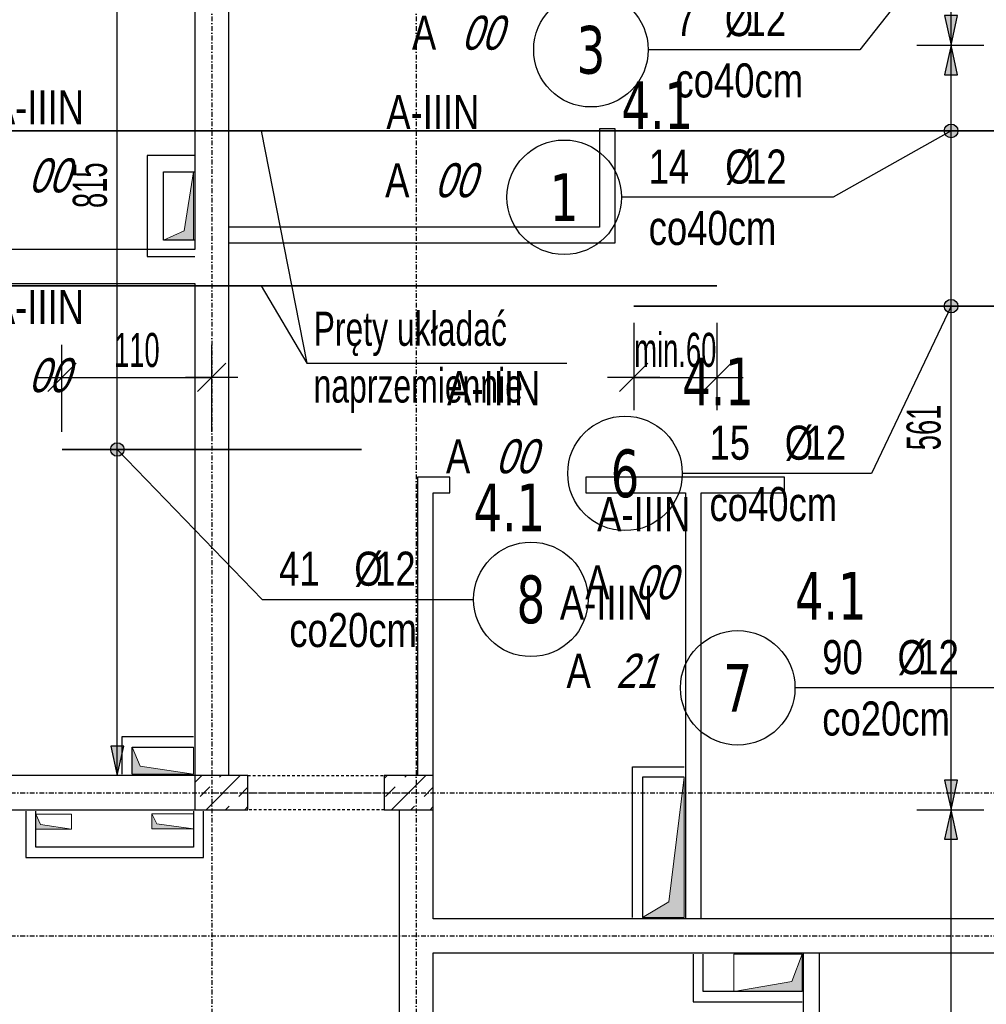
# Model space of a CAD drawing. Header units: millimetres. Extents: x -22500 to -4121, y -19317 to -14831.
# Tile 22 of 70: x -19998 to -19289, y -16849 to -16127. Entities that reach past the tile are written whole.
import ezdxf
from ezdxf.enums import TextEntityAlignment as Align

# ---------------------------------------------------------------- set-up
doc = ezdxf.new("R2010")
doc.units = ezdxf.units.MM
doc.header["$LTSCALE"] = 10
doc.linetypes.add('MO', pattern=[0.7, 0.35, -0.17, 0.01, -0.17])
doc.linetypes.add('MP', pattern=[0.36, 0.2, -0.16])
for name, color, linetype in [('BA_szr', 1, 'Continuous'), ('BA_wym', 1, 'Continuous'), ('BD_lpm', 1, 'MP'), ('BD_osm', 1, 'MO'), ('BD_wic', 1, 'Continuous'), ('BD_wig', 3, 'Continuous'), ('BZ_odn', 1, 'Continuous'), ('BZ_opi1', 7, 'Continuous'), ('BZ_opi2', 4, 'Continuous'), ('BZ_P_wid', 3, 'Continuous'), ('BZ_txs', 2, 'Continuous'), ('BZ_wym', 1, 'Continuous')]:
    doc.layers.add(name, color=color, linetype=linetype)
doc.layers.add('BZ_pom', color=6, linetype='Continuous', plot=False)
doc.layers.add('Nowe_A-Przebicia_Nr_pióra__1', color=7, linetype='Continuous', lineweight=13)
doc.layers.add('Nowe_A-Ściany-Zewnętrzne_Nr_pióra__47', color=7, linetype='Continuous', lineweight=15)
doc.layers.add('Nowe_A-Przebicia_Nr_pióra__102', color=7, linetype='Continuous', lineweight=5, true_color=0xcccccc)
doc.styles.add('BIKTBG', font='tahoma.ttf', dxfattribs={"width": 0.85})
doc.styles.add('BIKTS', font='bikromsw.shx', dxfattribs={"width": 0.8})
doc.styles.add('BIKWYM', font='bikromsw.shx', dxfattribs={"width": 0.6})
doc.dimstyles.new('BA_KR_100_cm', dxfattribs={"dimtxt": 25, "dimasz": 1.666667, "dimexe": 24, "dimexo": 0, "dimgap": 0, "dimtad": 0, "dimdec": 1, "dimrnd": 0.5, "dimzin": 9, "dimdsep": 46, "dimtxsty": 'BIKWYM', "dimblk": 'WYM-KR', "dimcen": 0, "dimdle": 20, "dimclrd": 256, "dimclre": 256, "dimclrt": 2, "dimadec": 0, "dimazin": 0, "dimtfac": 0.033333, "dimtdec": 1, "dimtmove": 0, "dimatfit": 3, "dimldrblk": 'WYM-KR', "dimfxl": 25, "dimfxlon": 1, "dimtvp": 0.8, "dimtolj": 1, "dimarcsym": 0})
doc.dimstyles.new('BZ_KP_100_cm', dxfattribs={"dimtxt": 25, "dimasz": 1.666667, "dimexe": 24, "dimexo": 0, "dimgap": 0, "dimtad": 0, "dimdec": 1, "dimrnd": 0.5, "dimzin": 9, "dimdsep": 46, "dimtxsty": 'BIKWYM', "dimblk": 'WYM-KR', "dimblk1": 'WYM-KP', "dimblk2": 'WYM-KP', "dimsah": 1, "dimcen": 0, "dimdle": 20, "dimclrd": 256, "dimclre": 256, "dimclrt": 7, "dimadec": 0, "dimazin": 0, "dimtfac": 0.033333, "dimtdec": 1, "dimtmove": 0, "dimatfit": 3, "dimldrblk": 'WYM-KP', "dimfxl": 1, "dimtvp": 0.8, "dimtolj": 1, "dimarcsym": 0})
doc.dimstyles.new('BZ_KR_100_cm', dxfattribs={"dimtxt": 25, "dimasz": 1.666667, "dimexe": 24, "dimexo": 0, "dimgap": 0, "dimtad": 0, "dimdec": 1, "dimrnd": 0.5, "dimzin": 9, "dimdsep": 46, "dimtxsty": 'BIKWYM', "dimblk": 'WYM-KR', "dimcen": 0, "dimdle": 20, "dimclrd": 256, "dimclre": 256, "dimclrt": 7, "dimadec": 0, "dimazin": 0, "dimtfac": 0.033333, "dimtdec": 1, "dimtmove": 0, "dimatfit": 3, "dimldrblk": 'WYM-KR', "dimfxl": 1, "dimtvp": 0.8, "dimtolj": 1, "dimarcsym": 0})
doc.dimstyles.new('BZ_ST_100_cm', dxfattribs={"dimtxt": 25, "dimasz": 1.666667, "dimexe": 24, "dimexo": 0, "dimgap": 0, "dimtad": 0, "dimdec": 1, "dimrnd": 0.5, "dimdsep": 46, "dimtxsty": 'BIKWYM', "dimblk": 'WYM-ST', "dimcen": 0, "dimdle": 20, "dimclrd": 256, "dimclre": 256, "dimclrt": 7, "dimadec": 0, "dimazin": 0, "dimtfac": 0.033333, "dimtdec": 1, "dimtix": 1, "dimtmove": 2, "dimatfit": 3, "dimldrblk": 'WYM-ST', "dimfxl": 25, "dimfxlon": 1, "dimtvp": 0.8, "dimtolj": 1, "dimtzin": 0, "dimarcsym": 0})

# ---------------------------------------------------------------- blocks, each defined once
blk = doc.blocks.new('WYM-KR')
at = {"color": 7, "linetype": 'ByBlock'}
blk.add_line((6.24, 6.24), (-6.24, -6.24), dxfattribs=at)
at = {"linetype": 'ByBlock'}
blk.add_line((11.52, 0), (-11.52, 0), dxfattribs=at)
blk = doc.blocks.new('*D127')
at = {"layer": 'BA_wym', "lineweight": -2}
for p, q in [((-18708.55, -15790.31), (-18659.55, -15790.31)), ((-18683.55, -15791.98), (-18683.55, -17835.64)), ((-18708.55, -17837.31), (-18659.55, -17837.31))]:
    blk.add_line(p, q, dxfattribs=at)
at = {"layer": 'Defpoints', "color": 0}
for p in [(-19844.55, -15790.31), (-19154.55, -17837.31), (-18683.55, -17837.31)]:
    blk.add_point(p, dxfattribs=at)
at = {"layer": 'BA_wym', "lineweight": -2, "xscale": 1.666666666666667, "yscale": 1.666666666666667, "zscale": 1.666666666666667}
for p, rotation in [((-18683.55, -15790.31), 90), ((-18683.55, -17837.31), 270)]:
    blk.add_blockref('WYM-KR', p, dxfattribs=dict(at, rotation=rotation))
at = {"layer": 'BA_wym', "color": 2, "insert": (-18703.55, -16813.81), "char_height": 25, "attachment_point": 5, "rotation": 90, "style": 'BIKWYM'}
blk.add_mtext('\\A1;2047', dxfattribs=at)
blk = doc.blocks.new('*D133')
at = {"layer": 'BA_wym', "lineweight": -2}
for p, q in [((-21930.55, -18202.76), (-21930.55, -18266.76)), ((-18983.55, -18202.76), (-18983.55, -18266.76)), ((-21928.88, -18242.76), (-18985.22, -18242.76))]:
    blk.add_line(p, q, dxfattribs=at)
at = {"layer": 'Defpoints', "color": 0}
for p in [(-21930.55, -16738.81), (-18983.55, -16738.81), (-18983.55, -18242.76)]:
    blk.add_point(p, dxfattribs=at)
at = {"layer": 'BA_wym', "lineweight": -2, "xscale": 1.666666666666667, "yscale": 1.666666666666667, "zscale": 1.666666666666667, "rotation": 180}
blk.add_blockref('WYM-KR', (-21930.55, -18242.76), dxfattribs=at)
at = {"layer": 'BA_wym', "lineweight": -2, "xscale": 1.666666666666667, "yscale": 1.666666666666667, "zscale": 1.666666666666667}
blk.add_blockref('WYM-KR', (-18983.55, -18242.76), dxfattribs=at)
at = {"layer": 'BA_wym', "color": 2, "insert": (-20457.05, -18222.76), "char_height": 25, "attachment_point": 5, "style": 'BIKWYM'}
blk.add_mtext('\\A1;2947', dxfattribs=at)
blk = doc.blocks.new('*D203')
at = {"layer": 'BA_wym', "lineweight": -2}
for p, q in [((-18668.55, -15670.29), (-18619.55, -15670.29)), ((-18643.55, -15671.96), (-18643.55, -17835.64)), ((-18668.55, -17837.31), (-18619.55, -17837.31))]:
    blk.add_line(p, q, dxfattribs=at)
at = {"layer": 'Defpoints', "color": 0}
for p in [(-19838.55, -15670.29), (-19154.55, -17837.31), (-18643.55, -17837.31)]:
    blk.add_point(p, dxfattribs=at)
at = {"layer": 'BA_wym', "lineweight": -2, "xscale": 1.666666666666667, "yscale": 1.666666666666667, "zscale": 1.666666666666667}
for p, rotation in [((-18643.55, -15670.29), 90), ((-18643.55, -17837.31), 270)]:
    blk.add_blockref('WYM-KR', p, dxfattribs=dict(at, rotation=rotation))
at = {"layer": 'BA_wym', "color": 2, "insert": (-18663.55, -16753.8), "char_height": 25, "attachment_point": 5, "rotation": 90, "style": 'BIKWYM'}
blk.add_mtext('\\A1;2167', dxfattribs=at)
blk = doc.blocks.new('WYM-ST')
blk.add_hatch(color=256).paths.add_polyline_path([(-13, 2.88), (0, 0), (-13, -2.88)])
blk.add_lwpolyline([(0, 0), (-13, 2.88), (-13, -2.88), (0, 0)])
blk = doc.blocks.new('*D404')
at = {"layer": 'BA_wym', "lineweight": -2}
for p, q in [((-19339.75, -16706.31), (-19290.75, -16706.31)), ((-19314.75, -17639.64), (-19314.75, -16707.98)), ((-19339.75, -17641.31), (-19290.75, -17641.31))]:
    blk.add_line(p, q, dxfattribs=at)
at = {"layer": 'Defpoints', "color": 0}
for p in [(-20444.55, -16706.31), (-19314.75, -16706.31), (-19487.77, -17641.31)]:
    blk.add_point(p, dxfattribs=at)
at = {"layer": 'BA_wym', "lineweight": -2, "xscale": 1.666666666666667, "yscale": 1.666666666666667, "zscale": 1.666666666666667}
for p, rotation in [((-19314.75, -16706.31), 90), ((-19314.75, -17641.31), 270)]:
    blk.add_blockref('WYM-ST', p, dxfattribs=dict(at, rotation=rotation))
at = {"layer": 'BA_wym', "color": 7, "insert": (-19334.75, -17110.53), "char_height": 25, "attachment_point": 5, "rotation": 90, "style": 'BIKWYM'}
blk.add_mtext('\\A1;935', dxfattribs=at)
blk = doc.blocks.new('*D409')
at = {"layer": 'BA_wym', "lineweight": -2}
for p, q in [((-19339.75, -16145.31), (-19290.75, -16145.31)), ((-19314.75, -16704.64), (-19314.75, -16146.98)), ((-19339.75, -16706.31), (-19290.75, -16706.31))]:
    blk.add_line(p, q, dxfattribs=at)
at = {"layer": 'Defpoints', "color": 0}
for p in [(-20444.55, -16145.31), (-19314.75, -16145.31), (-20444.55, -16706.31)]:
    blk.add_point(p, dxfattribs=at)
at = {"layer": 'BA_wym', "lineweight": -2, "xscale": 1.666666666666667, "yscale": 1.666666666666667, "zscale": 1.666666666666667}
for p, rotation in [((-19314.75, -16145.31), 90), ((-19314.75, -16706.31), 270)]:
    blk.add_blockref('WYM-ST', p, dxfattribs=dict(at, rotation=rotation))
at = {"layer": 'BA_wym', "color": 7, "insert": (-19334.75, -16425.81), "char_height": 25, "attachment_point": 5, "rotation": 90, "style": 'BIKWYM'}
blk.add_mtext('\\A1;561', dxfattribs=at)
blk = doc.blocks.new('*D410')
at = {"layer": 'BA_wym', "lineweight": -2}
for p, q in [((-19289.75, -15866.31), (-19338.75, -15866.31)), ((-19314.75, -16143.64), (-19314.75, -15867.98)), ((-19339.75, -16145.31), (-19290.75, -16145.31))]:
    blk.add_line(p, q, dxfattribs=at)
at = {"layer": 'Defpoints', "color": 0}
for p in [(-19314.75, -15866.31), (-19179.55, -15866.31), (-20444.55, -16145.31)]:
    blk.add_point(p, dxfattribs=at)
at = {"layer": 'BA_wym', "lineweight": -2, "xscale": 1.666666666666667, "yscale": 1.666666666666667, "zscale": 1.666666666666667}
for p, rotation in [((-19314.75, -15866.31), 90), ((-19314.75, -16145.31), 270)]:
    blk.add_blockref('WYM-ST', p, dxfattribs=dict(at, rotation=rotation))
at = {"layer": 'BA_wym', "color": 7, "insert": (-19334.75, -16005.81), "char_height": 25, "attachment_point": 5, "rotation": 90, "style": 'BIKWYM'}
blk.add_mtext('\\A1;279', dxfattribs=at)
blk = doc.blocks.new('WYM-KP')
blk.add_hatch(color=256).paths.add_polyline_path([(3, 0, 1), (-3, 0, 1)])
blk.add_circle((0, 0), 3)
blk = doc.blocks.new('bik_BlkOpPret', base_point=(1524.45, 7050.26))
at = {"layer": 'BZ_opi1', "style": 'BIKTS', "width": 0.6}
for tag, p in [('SZTUK', (1533.83, 7057.76)), ('PRZEDR_FI', (1554.72, 7057.76)), ('PRZEKROJ', (1563.29, 7057.76)), ('PRZEDR_L', (1533.83, 7024.01)), ('DLUGOSC', (1568.65, 7024.01)), ('UWAGA', (1533.83, 6997.76))]:
    blk.add_attdef(tag, p, '', height=18.75, dxfattribs=at)
at = {"layer": 'BZ_opi2', "style": 'BIKTBG', "width": 0.6}
blk.add_attdef('NUMER', text='', height=26.25, dxfattribs=at).set_placement((1620.77, 7050.26), align=Align.MIDDLE_CENTER)
at = {"layer": 'BZ_pom', "width": 0.6}
for tag, p, height, style in [('POZYCJA', (1589.27, 7087.76), 26.25, 'BIKTBG'), ('GATUNEK', (1630.22, 7087.76), 18.75, 'BIKTS'), ('METODA_L', (1639.09, 7050.26), 18.75, 'BIKTS'), ('EURO_KOD', (1663.74, 7050.26), 18.75, 'BIKTS')]:
    blk.add_attdef(tag, p, '', height=height, dxfattribs=dict(at, style=style))
at = {"layer": 'BZ_wym', "width": 0.6}
for tag, p, height, style, flags in [('PRZEDR_NR', (1533.83, 6969.63), 26.25, 'BIKTBG', 1), ('PRZEDR_SZT', (1533.83, 6941.51), 18.75, 'BIKTS', 1), ('TYP_PRETA', (1533.83, 6913.38), 18.75, 'BIKTS', 3), ('EURO_KOD_SEGMENTY', (1567.58, 6885.26), 18.75, 'BIKTS', 3), ('HAK_1', (1533.83, 6857.13), 18.75, 'BIKTS', 3), ('HAK_2', (1533.83, 6829.01), 18.75, 'BIKTS', 3), ('ID', (1533.83, 6800.88), 18.75, 'BIKTS', 3), ('ID_C', (1533.83, 6772.76), 18.75, 'BIKTS', 3), ('b_atr_0', (1533.83, 6744.63), 18.75, 'BIKTS', 3)]:
    blk.add_attdef(tag, p, '', height=height, dxfattribs=dict(at, style=style, flags=flags))
blk = doc.blocks.new('*D420')
at = {"layer": 'BZ_wym', "lineweight": -2}
for p, q in [((-19547.55, -16349.05), (-19547.55, -16413.05)), ((-19486.55, -16349.05), (-19486.55, -16413.05)), ((-19549.22, -16389.05), (-19550.88, -16389.05)), ((-19547.55, -16389.05), (-19486.55, -16389.05)), ((-19484.88, -16389.05), (-19483.22, -16389.05))]:
    blk.add_line(p, q, dxfattribs=at)
at = {"layer": 'Defpoints', "color": 0}
for p in [(-19486.55, -16321.84), (-19547.55, -16336.84), (-19486.55, -16389.05)]:
    blk.add_point(p, dxfattribs=at)
at = {"layer": 'BZ_wym', "lineweight": -2, "xscale": 1.666666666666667, "yscale": 1.666666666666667, "zscale": 1.666666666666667}
blk.add_blockref('WYM-KR', (-19547.55, -16389.05), dxfattribs=at)
at = {"layer": 'BZ_wym', "lineweight": -2, "xscale": 1.666666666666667, "yscale": 1.666666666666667, "zscale": 1.666666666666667, "rotation": 180}
blk.add_blockref('WYM-KR', (-19486.55, -16389.05), dxfattribs=at)
at = {"layer": 'BZ_wym', "color": 7, "insert": (-19517.05, -16369.05), "char_height": 25, "attachment_point": 5, "style": 'BIKWYM'}
blk.add_mtext('\\A1;min.60', dxfattribs=at)
blk = doc.blocks.new('*D435')
at = {"layer": 'BA_wym', "lineweight": -2}
for p, q in [((-19901.36, -15866.31), (-19950.36, -15866.31)), ((-19926.37, -16679.64), (-19926.36, -15867.98)), ((-19901.37, -16681.31), (-19950.37, -16681.31))]:
    blk.add_line(p, q, dxfattribs=at)
at = {"layer": 'Defpoints', "color": 0}
for p in [(-19926.36, -15866.31), (-19869.55, -15866.31), (-19869.55, -16681.31)]:
    blk.add_point(p, dxfattribs=at)
at = {"layer": 'BA_wym', "lineweight": -2, "xscale": 1.666666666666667, "yscale": 1.666666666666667, "zscale": 1.666666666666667}
for p, rotation in [((-19926.36, -15866.31), 89.99915388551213), ((-19926.37, -16681.31), 269.9991538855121)]:
    blk.add_blockref('WYM-ST', p, dxfattribs=dict(at, rotation=rotation))
at = {"layer": 'BA_wym', "color": 7, "insert": (-19946.36, -16248.09), "char_height": 25, "attachment_point": 5, "rotation": 89.99915, "style": 'BIKWYM'}
blk.add_mtext('\\A1;815', dxfattribs=at)
blk = doc.blocks.new('*D436')
at = {"layer": 'BZ_wym', "lineweight": -2}
for p, q in [((-19967.05, -16429.15), (-19967.05, -16365.15)), ((-19857.05, -16429.15), (-19857.05, -16365.15)), ((-19965.38, -16389.15), (-19858.72, -16389.15))]:
    blk.add_line(p, q, dxfattribs=at)
at = {"layer": 'Defpoints', "color": 0}
for p in [(-19857.05, -16389.15), (-19967.05, -16442.01), (-19857.05, -16442.01)]:
    blk.add_point(p, dxfattribs=at)
at = {"layer": 'BZ_wym', "lineweight": -2, "xscale": 1.666666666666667, "yscale": 1.666666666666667, "zscale": 1.666666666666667, "rotation": 180}
blk.add_blockref('WYM-KR', (-19967.05, -16389.15), dxfattribs=at)
at = {"layer": 'BZ_wym', "lineweight": -2, "xscale": 1.666666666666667, "yscale": 1.666666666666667, "zscale": 1.666666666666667}
blk.add_blockref('WYM-KR', (-19857.05, -16389.15), dxfattribs=at)
at = {"layer": 'BZ_wym', "color": 7, "insert": (-19912.05, -16369.15), "char_height": 25, "attachment_point": 5, "style": 'BIKWYM'}
blk.add_mtext('\\A1;110', dxfattribs=at)

msp = doc.modelspace()

# ---------------------------------------------------------------- hatches: boundary and pattern name
at = {"layer": 'BA_szr'}
h = msp.add_hatch(dxfattribs=at)
h.set_pattern_fill('BIK_ZELBET', color=256, scale=100, angle=45, pattern_type=2)
h.set_pattern_definition([(45, (-31483.328, -17750.161), (-14.142136, 14.142136), []), (45, (-31490.399, -17743.09), (-14.142136, 14.142136), [10, -10])])
h.paths.add_polyline_path([(-19869.55, -16706.31), (-19830.55, -16706.31), (-19830.55, -16681.31), (-19869.55, -16681.31)])
h = msp.add_hatch(dxfattribs=at)
h.set_pattern_fill('BIK_ZELBET', color=256, scale=100, angle=45, pattern_type=2)
h.set_pattern_definition([(45, (-31347.328, -17750.161), (-14.142136, 14.142136), []), (45, (-31354.399, -17743.09), (-14.142136, 14.142136), [10, -10])])
h.paths.add_polyline_path([(-19730.55, -16706.31), (-19694.55, -16706.31), (-19694.55, -16681.31), (-19730.55, -16681.31)])
at = {"layer": 'Nowe_A-Przebicia_Nr_pióra__102', "linetype": 'Continuous', "lineweight": 5, "true_color": 0xcccccc}
for points in [[(-19892.55, -16288.31), (-19870.55, -16288.31), (-19870.55, -16238.31), (-19877.25, -16281.61)], [(-19870.55, -16680.31), (-19915.55, -16680.31), (-19915.55, -16660.31), (-19909.49, -16674.25)], [(-19541.05, -16785.31), (-19510.55, -16785.31), (-19510.55, -16682.35), (-19521.87, -16773.99)], [(-19960.05, -16720.53), (-19986.05, -16720.53), (-19986.05, -16709.53), (-19982.63, -16717.11)], [(-19870.55, -16720.28), (-19901.05, -16720.28), (-19901.05, -16709.28), (-19897.35, -16716.58)], [(-19474.04, -16839.81), (-19424.05, -16839.81), (-19424.05, -16812.31), (-19431.54, -16832.32)]]:
    msp.add_hatch(color=254, dxfattribs=at).paths.add_polyline_path(points)

# ---------------------------------------------------------------- linework, layer by layer
at = {"layer": 'BD_lpm'}
msp.add_lwpolyline([(-19730.55, -16706.31), (-19830.55, -16706.31), (-19830.55, -16681.31), (-19730.55, -16681.31)], close=True, dxfattribs=at)
at = {"layer": 'BD_osm', "color": 5}
msp.add_line((-19855.55, -16693.81), (-19705.55, -16693.81), dxfattribs=at)
at = {"layer": 'BD_osm'}
for points in [[(-19857.05, -15130.31), (-19857.05, -18342.76)], [(-19707.05, -15130.31), (-19707.05, -18342.76)], [(-22370.55, -16693.81), (-18543.55, -16693.81)], [(-22370.55, -16798.81), (-18543.55, -16798.81)]]:
    msp.add_lwpolyline(points, dxfattribs=at)
at = {"layer": 'BD_wic', "color": 8}
for points in [[(-19844.55, -16290.31), (-19561.05, -16290.31), (-19561.05, -16206.81), (-19572.55, -16206.81), (-19572.55, -16278.81), (-19844.55, -16278.81)], [(-19869.55, -16226.31), (-19904.55, -16226.31), (-19904.55, -16300.31), (-19869.55, -16300.31)], [(-19869.55, -16288.31), (-19892.55, -16288.31), (-19892.55, -16238.31), (-19869.55, -16238.31)], [(-19694.55, -16681.31), (-19694.55, -16473.81), (-19682.55, -16473.81), (-19682.55, -16462.31), (-19706.05, -16462.31), (-19706.05, -16681.31)], [(-19498.05, -16786.31), (-19498.05, -16473.81), (-19437.05, -16473.81), (-19437.05, -16462.31), (-19582.55, -16462.31), (-19582.55, -16473.81), (-19509.55, -16473.81), (-19509.55, -16786.31)], [(-19870.55, -16652.81), (-19923.05, -16652.81), (-19923.05, -16680.31)], [(-19915.55, -16680.31), (-19915.55, -16660.31), (-19870.55, -16660.31)], [(-19548.55, -16785.31), (-19548.55, -16674.85), (-19510.55, -16674.85)], [(-19510.55, -16682.35), (-19541.05, -16682.35), (-19541.05, -16785.31)], [(-19993.55, -16707.31), (-19993.55, -16741.31), (-19863.03, -16741.31), (-19863.03, -16707.31)], [(-19870.55, -16707.31), (-19870.53, -16733.81), (-19986.05, -16733.81), (-19986.05, -16707.31)], [(-19411.55, -16811.31), (-19411.55, -17065.82), (-19423.05, -17065.82), (-19423.05, -17004.81), (-19514.05, -17004.81), (-19514.05, -16993.31), (-19423.05, -16993.31), (-19423.05, -16811.31)], [(-19504.05, -16812.31), (-19504.05, -16847.31), (-19424.05, -16847.31)], [(-19424.05, -16839.81), (-19496.55, -16839.81), (-19496.55, -16812.31)]]:
    msp.add_lwpolyline(points, dxfattribs=at)
at = {"layer": 'BD_wig'}
for points in [[(-19797.05, -15866.31), (-19797.05, -15841.31), (-19844.55, -15841.31), (-19844.55, -15790.31), (-19869.55, -15790.31), (-19869.55, -15841.31), (-19891.05, -15841.31), (-19891.05, -15866.31), (-19869.55, -15866.31), (-19869.55, -16295.31), (-20208.55, -16295.31)], [(-20095.55, -16706.31), (-19830.55, -16706.31), (-19830.55, -16681.31), (-19844.55, -16681.31), (-19844.55, -15866.31), (-19797.05, -15866.31)], [(-20208.55, -16320.31), (-19869.55, -16320.31), (-19869.55, -16681.31), (-20095.55, -16681.31)], [(-19179.55, -16948.81), (-19154.55, -16948.81), (-19154.55, -16688.81), (-19179.55, -16688.81), (-19179.55, -16786.31), (-19694.55, -16786.31), (-19694.55, -16681.31), (-19730.55, -16681.31), (-19730.55, -16706.31), (-19719.55, -16706.31), (-19719.55, -16891.31), (-19730.55, -16891.31), (-19730.55, -16916.31), (-19694.55, -16916.31), (-19694.55, -16811.31), (-19179.55, -16811.31), (-19179.55, -16948.81)]]:
    msp.add_lwpolyline(points, dxfattribs=at)
for points in [[(-19869.55, -16706.31), (-19830.55, -16706.31), (-19830.55, -16681.31), (-19869.55, -16681.31)], [(-19730.55, -16706.31), (-19694.55, -16706.31), (-19694.55, -16681.31), (-19730.55, -16681.31)]]:
    msp.add_lwpolyline(points, close=True, dxfattribs=at)
at = {"layer": 'BZ_odn'}
for centre in [(-19578.92, -16148.69), (-19598.57, -16256.92), (-19553.95, -16459.5), (-19622.98, -16551.95), (-19471.24, -16616.88)]:
    msp.add_circle(centre, 42, dxfattribs=at)
at = {"layer": 'BZ_P_wid', "const_width": 1.2}
for points in [[(-20137.55, -16208.23), (-19157.55, -16208.23)], [(-19486.55, -16321.84), (-20466.55, -16321.84)], [(-19157.55, -16336.84), (-19547.55, -16336.84)], [(-19967.05, -16442.01), (-19747.05, -16442.01)]]:
    msp.add_lwpolyline(points, dxfattribs=at)
at = {"layer": 'Nowe_A-Przebicia_Nr_pióra__1', "color": 7, "linetype": 'Continuous', "lineweight": 13}
for p, q in [((-19877.25, -16281.61), (-19870.55, -16238.31)), ((-19870.55, -16288.31), (-19870.55, -16238.31)), ((-19892.55, -16288.31), (-19877.25, -16281.61)), ((-19909.49, -16674.25), (-19915.55, -16660.31)), ((-19915.55, -16660.31), (-19870.55, -16660.31)), ((-19915.55, -16680.31), (-19915.55, -16660.31)), ((-19870.55, -16660.31), (-19870.55, -16680.31)), ((-19870.55, -16680.31), (-19909.49, -16674.25)), ((-19870.55, -16680.31), (-19915.55, -16680.31)), ((-19521.87, -16773.99), (-19510.55, -16682.35)), ((-19510.55, -16785.31), (-19510.55, -16682.35)), ((-19982.63, -16717.11), (-19986.05, -16709.53)), ((-19986.05, -16709.53), (-19960.05, -16709.53)), ((-19986.05, -16720.53), (-19986.05, -16709.53)), ((-19960.05, -16709.53), (-19960.05, -16720.53)), ((-19897.35, -16716.58), (-19901.05, -16709.28)), ((-19901.05, -16709.28), (-19870.55, -16709.28)), ((-19901.05, -16720.28), (-19901.05, -16709.28)), ((-19870.55, -16709.28), (-19870.55, -16720.28)), ((-19960.05, -16720.53), (-19982.63, -16717.11)), ((-19870.55, -16720.28), (-19897.35, -16716.58)), ((-19960.05, -16720.53), (-19986.05, -16720.53)), ((-19870.55, -16720.28), (-19901.05, -16720.28)), ((-19541.05, -16785.31), (-19521.87, -16773.99)), ((-19541.05, -16785.31), (-19510.55, -16785.31)), ((-19424.05, -16812.31), (-19474.04, -16812.31)), ((-19474.04, -16812.31), (-19474.04, -16839.81)), ((-19431.54, -16832.32), (-19424.05, -16812.31)), ((-19424.05, -16839.81), (-19424.05, -16812.31)), ((-19474.04, -16839.81), (-19431.54, -16832.32)), ((-19474.04, -16839.81), (-19424.05, -16839.81))]:
    msp.add_line(p, q, dxfattribs=at)
at = {"layer": 'Nowe_A-Ściany-Zewnętrzne_Nr_pióra__47', "color": 7, "linetype": 'Continuous', "lineweight": 15}
for p, q in [((-19892.55, -16238.31), (-19870.55, -16238.31)), ((-19892.55, -16288.31), (-19892.55, -16238.31)), ((-19870.55, -16288.31), (-19892.55, -16288.31))]:
    msp.add_line(p, q, dxfattribs=at)

# ---------------------------------------------------------------- block references
ref = msp.add_blockref('bik_BlkOpPret', (-19381.68, -16148.69))
ref.add_attrib('NUMER', '3', dxfattribs={"layer": 'BZ_opi2', "height": 35, "style": 'BIKTBG', "width": 0.8}).set_placement((-19578.92, -16148.69), align=Align.MIDDLE_CENTER)
ref.add_attrib('POZYCJA', '4.1', (-19536.92, -16098.69), dxfattribs={"layer": 'BZ_pom', "height": 35, "style": 'BIKTBG', "width": 0.8})
ref.add_attrib('SZTUK', '7', (-19516.92, -16138.69), dxfattribs={"layer": 'BZ_opi1', "height": 25, "style": 'BIKTS', "width": 0.8})
ref.add_attrib('GATUNEK', 'A-IIIN', (-19709.41, -16098.69), dxfattribs={"layer": 'BZ_pom', "height": 25, "style": 'BIKTS', "width": 0.8})
ref.add_attrib('PRZEKROJ', '12', (-19465.49, -16138.69), dxfattribs={"layer": 'BZ_opi1', "height": 25, "style": 'BIKTS', "width": 0.8})
ref.add_attrib('UWAGA', 'co40cm', (-19516.92, -16183.69), dxfattribs={"layer": 'BZ_opi1', "height": 25, "style": 'BIKTS', "width": 0.8})
ref.add_attrib('METODA_L', 'A', (-19710.25, -16148.69), dxfattribs={"layer": 'BZ_pom', "height": 25, "style": 'BIKTS', "width": 0.8})
ref.add_attrib('PRZEDR_FI', '%%c', (-19480.73, -16138.69), dxfattribs={"layer": 'BZ_opi1', "height": 25, "style": 'BIKTS', "width": 0.8})
ref.add_attrib('EURO_KOD', '00', (-19674.06, -16148.69), dxfattribs={"layer": 'BZ_pom', "height": 25, "style": 'BIKTS', "oblique": 18, "width": 0.8})
ref = msp.add_blockref('bik_BlkOpPret', (-20264.94, -16253.38))
ref.add_attrib('NUMER', '6', dxfattribs={"layer": 'BZ_opi2', "height": 35, "style": 'BIKTBG', "width": 0.8}).set_placement((-20067.7, -16253.38), align=Align.MIDDLE_CENTER)
ref.add_attrib('POZYCJA', '4.1', (-20109.7, -16203.38), dxfattribs={"layer": 'BZ_pom', "height": 35, "style": 'BIKTBG', "width": 0.8})
ref.add_attrib('SZTUK', '14', (-20252.44, -16243.38), dxfattribs={"layer": 'BZ_opi1', "height": 25, "style": 'BIKTS', "width": 0.8})
ref.add_attrib('GATUNEK', 'A-IIIN', (-20019.12, -16203.38), dxfattribs={"layer": 'BZ_pom', "height": 25, "style": 'BIKTS', "width": 0.8})
ref.add_attrib('PRZEKROJ', '12', (-20181.01, -16243.38), dxfattribs={"layer": 'BZ_opi1', "height": 25, "style": 'BIKTS', "width": 0.8})
ref.add_attrib('UWAGA', 'co40cm', (-20244.94, -16288.38), dxfattribs={"layer": 'BZ_opi1', "height": 25, "style": 'BIKTS', "width": 0.8})
ref.add_attrib('METODA_L', 'A', (-20027.8, -16253.38), dxfattribs={"layer": 'BZ_pom', "height": 25, "style": 'BIKTS', "width": 0.8})
ref.add_attrib('PRZEDR_FI', '%%c', (-20196.25, -16243.38), dxfattribs={"layer": 'BZ_opi1', "height": 25, "style": 'BIKTS', "width": 0.8})
ref.add_attrib('EURO_KOD', '00', (-19991.61, -16253.38), dxfattribs={"layer": 'BZ_pom', "height": 25, "style": 'BIKTS', "oblique": 18, "width": 0.8})
ref = msp.add_blockref('bik_BlkOpPret', (-19401.33, -16256.92))
ref.add_attrib('NUMER', '1', dxfattribs={"layer": 'BZ_opi2', "height": 35, "style": 'BIKTBG', "width": 0.8}).set_placement((-19598.57, -16256.92), align=Align.MIDDLE_CENTER)
ref.add_attrib('POZYCJA', '4.1', (-19556.57, -16206.92), dxfattribs={"layer": 'BZ_pom', "height": 35, "style": 'BIKTBG', "width": 0.8})
ref.add_attrib('SZTUK', '14', (-19536.57, -16246.92), dxfattribs={"layer": 'BZ_opi1', "height": 25, "style": 'BIKTS', "width": 0.8})
ref.add_attrib('GATUNEK', 'A-IIIN', (-19729.06, -16206.92), dxfattribs={"layer": 'BZ_pom', "height": 25, "style": 'BIKTS', "width": 0.8})
ref.add_attrib('PRZEKROJ', '12', (-19465.14, -16246.92), dxfattribs={"layer": 'BZ_opi1', "height": 25, "style": 'BIKTS', "width": 0.8})
ref.add_attrib('UWAGA', 'co40cm', (-19536.57, -16291.92), dxfattribs={"layer": 'BZ_opi1', "height": 25, "style": 'BIKTS', "width": 0.8})
ref.add_attrib('METODA_L', 'A', (-19729.9, -16256.92), dxfattribs={"layer": 'BZ_pom', "height": 25, "style": 'BIKTS', "width": 0.8})
ref.add_attrib('PRZEDR_FI', '%%c', (-19480.38, -16246.92), dxfattribs={"layer": 'BZ_opi1', "height": 25, "style": 'BIKTS', "width": 0.8})
ref.add_attrib('EURO_KOD', '00', (-19693.71, -16256.92), dxfattribs={"layer": 'BZ_pom', "height": 25, "style": 'BIKTS', "oblique": 18, "width": 0.8})
ref = msp.add_blockref('bik_BlkOpPret', (-20264.94, -16399.97))
ref.add_attrib('NUMER', '1', dxfattribs={"layer": 'BZ_opi2', "height": 35, "style": 'BIKTBG', "width": 0.8}).set_placement((-20067.7, -16399.97), align=Align.MIDDLE_CENTER)
ref.add_attrib('POZYCJA', '4.1', (-20109.7, -16349.97), dxfattribs={"layer": 'BZ_pom', "height": 35, "style": 'BIKTBG', "width": 0.8})
ref.add_attrib('SZTUK', '15', (-20252.44, -16389.97), dxfattribs={"layer": 'BZ_opi1', "height": 25, "style": 'BIKTS', "width": 0.8})
ref.add_attrib('GATUNEK', 'A-IIIN', (-20019.12, -16349.97), dxfattribs={"layer": 'BZ_pom', "height": 25, "style": 'BIKTS', "width": 0.8})
ref.add_attrib('PRZEKROJ', '12', (-20181.96, -16389.97), dxfattribs={"layer": 'BZ_opi1', "height": 25, "style": 'BIKTS', "width": 0.8})
ref.add_attrib('UWAGA', 'co40cm', (-20244.94, -16434.97), dxfattribs={"layer": 'BZ_opi1', "height": 25, "style": 'BIKTS', "width": 0.8})
ref.add_attrib('METODA_L', 'A', (-20027.8, -16399.97), dxfattribs={"layer": 'BZ_pom', "height": 25, "style": 'BIKTS', "width": 0.8})
ref.add_attrib('PRZEDR_FI', '%%c', (-20197.2, -16389.97), dxfattribs={"layer": 'BZ_opi1', "height": 25, "style": 'BIKTS', "width": 0.8})
ref.add_attrib('EURO_KOD', '00', (-19991.61, -16399.97), dxfattribs={"layer": 'BZ_pom', "height": 25, "style": 'BIKTS', "oblique": 18, "width": 0.8})
ref = msp.add_blockref('bik_BlkOpPret', (-19356.71, -16459.5))
ref.add_attrib('NUMER', '6', dxfattribs={"layer": 'BZ_opi2', "height": 35, "style": 'BIKTBG', "width": 0.8}).set_placement((-19553.95, -16459.5), align=Align.MIDDLE_CENTER)
ref.add_attrib('POZYCJA', '4.1', (-19511.95, -16409.5), dxfattribs={"layer": 'BZ_pom', "height": 35, "style": 'BIKTBG', "width": 0.8})
ref.add_attrib('SZTUK', '15', (-19491.95, -16449.5), dxfattribs={"layer": 'BZ_opi1', "height": 25, "style": 'BIKTS', "width": 0.8})
ref.add_attrib('GATUNEK', 'A-IIIN', (-19684.44, -16409.5), dxfattribs={"layer": 'BZ_pom', "height": 25, "style": 'BIKTS', "width": 0.8})
ref.add_attrib('PRZEKROJ', '12', (-19421.47, -16449.5), dxfattribs={"layer": 'BZ_opi1', "height": 25, "style": 'BIKTS', "width": 0.8})
ref.add_attrib('UWAGA', 'co40cm', (-19491.95, -16494.5), dxfattribs={"layer": 'BZ_opi1', "height": 25, "style": 'BIKTS', "width": 0.8})
ref.add_attrib('METODA_L', 'A', (-19685.28, -16459.5), dxfattribs={"layer": 'BZ_pom', "height": 25, "style": 'BIKTS', "width": 0.8})
ref.add_attrib('PRZEDR_FI', '%%c', (-19436.71, -16449.5), dxfattribs={"layer": 'BZ_opi1', "height": 25, "style": 'BIKTS', "width": 0.8})
ref.add_attrib('EURO_KOD', '00', (-19649.09, -16459.5), dxfattribs={"layer": 'BZ_pom', "height": 25, "style": 'BIKTS', "oblique": 18, "width": 0.8})
ref = msp.add_blockref('bik_BlkOpPret', (-19820.21, -16551.95))
ref.add_attrib('NUMER', '8', dxfattribs={"layer": 'BZ_opi2', "height": 35, "style": 'BIKTBG', "width": 0.8}).set_placement((-19622.98, -16551.95), align=Align.MIDDLE_CENTER)
ref.add_attrib('POZYCJA', '4.1', (-19664.98, -16501.95), dxfattribs={"layer": 'BZ_pom', "height": 35, "style": 'BIKTBG', "width": 0.8})
ref.add_attrib('SZTUK', '41', (-19807.71, -16541.95), dxfattribs={"layer": 'BZ_opi1', "height": 25, "style": 'BIKTS', "width": 0.8})
ref.add_attrib('GATUNEK', 'A-IIIN', (-19574.39, -16501.95), dxfattribs={"layer": 'BZ_pom', "height": 25, "style": 'BIKTS', "width": 0.8})
ref.add_attrib('PRZEKROJ', '12', (-19737.24, -16541.95), dxfattribs={"layer": 'BZ_opi1', "height": 25, "style": 'BIKTS', "width": 0.8})
ref.add_attrib('UWAGA', 'co20cm', (-19800.21, -16586.95), dxfattribs={"layer": 'BZ_opi1', "height": 25, "style": 'BIKTS', "width": 0.8})
ref.add_attrib('METODA_L', 'A', (-19583.07, -16551.95), dxfattribs={"layer": 'BZ_pom', "height": 25, "style": 'BIKTS', "width": 0.8})
ref.add_attrib('PRZEDR_FI', '%%c', (-19752.48, -16541.95), dxfattribs={"layer": 'BZ_opi1', "height": 25, "style": 'BIKTS', "width": 0.8})
ref.add_attrib('EURO_KOD', '00', (-19546.88, -16551.95), dxfattribs={"layer": 'BZ_pom', "height": 25, "style": 'BIKTS', "oblique": 18, "width": 0.8})
ref = msp.add_blockref('bik_BlkOpPret', (-19274, -16616.88))
ref.add_attrib('NUMER', '7', dxfattribs={"layer": 'BZ_opi2', "height": 35, "style": 'BIKTBG', "width": 0.8}).set_placement((-19471.24, -16616.88), align=Align.MIDDLE_CENTER)
ref.add_attrib('POZYCJA', '4.1', (-19429.24, -16566.88), dxfattribs={"layer": 'BZ_pom', "height": 35, "style": 'BIKTBG', "width": 0.8})
ref.add_attrib('SZTUK', '90', (-19409.24, -16606.88), dxfattribs={"layer": 'BZ_opi1', "height": 25, "style": 'BIKTS', "width": 0.8})
ref.add_attrib('GATUNEK', 'A-IIIN', (-19601.73, -16566.88), dxfattribs={"layer": 'BZ_pom', "height": 25, "style": 'BIKTS', "width": 0.8})
ref.add_attrib('PRZEKROJ', '12', (-19338.76, -16606.88), dxfattribs={"layer": 'BZ_opi1', "height": 25, "style": 'BIKTS', "width": 0.8})
ref.add_attrib('UWAGA', 'co20cm', (-19409.24, -16651.88), dxfattribs={"layer": 'BZ_opi1', "height": 25, "style": 'BIKTS', "width": 0.8})
ref.add_attrib('METODA_L', 'A', (-19596.86, -16616.88), dxfattribs={"layer": 'BZ_pom', "height": 25, "style": 'BIKTS', "width": 0.8})
ref.add_attrib('PRZEDR_FI', '%%c', (-19354, -16606.88), dxfattribs={"layer": 'BZ_opi1', "height": 25, "style": 'BIKTS', "width": 0.8})
ref.add_attrib('EURO_KOD', '21', (-19560.67, -16616.88), dxfattribs={"layer": 'BZ_pom', "height": 25, "style": 'BIKTS', "oblique": 18, "width": 0.8})

# ---------------------------------------------------------------- texts
at = {"layer": 'BZ_txs', "insert": (-19782.36, -16340.9), "char_height": 25, "width": 452.0462, "attachment_point": 1, "style": 'BIKTS'}
msp.add_mtext('{\\W0.7;Pręty układać\\Pnaprzemiennie}', dxfattribs=at)

# ---------------------------------------------------------------- dimensions: what is measured, and where the dimension line sits
at = {"layer": 'BA_wym'}
for base, p1, p2, dimstyle, override, picture, middle in [((-18643.55, -17837.31), (-19838.55, -15670.29), (-19154.55, -17837.31), 'BA_KR_100_cm', {"dimatfit": 1}, '*D203', (-18663.55, -16753.8)), ((-18683.55, -17837.31), (-19844.55, -15790.31), (-19154.55, -17837.31), 'BA_KR_100_cm', {"dimatfit": 1}, '*D127', (-18703.55, -16813.81)), ((-19314.75, -15866.31), (-20444.55, -16145.31), (-19179.55, -15866.31), 'BZ_ST_100_cm', {"dimrnd": 1, "dimblk": 'WYM-ST'}, '*D410', (-19334.75, -16005.81)), ((-19314.75, -16145.31), (-20444.55, -16706.31), (-20444.55, -16145.31), 'BZ_ST_100_cm', {"dimrnd": 1, "dimblk": 'WYM-ST'}, '*D409', (-19334.75, -16425.81))]:
    dim = msp.add_linear_dim(base=base, p1=p1, p2=p2, angle=90, dimstyle=dimstyle, override=override, dxfattribs=at)
    dim.commit()
    dim.dimension.update_dxf_attribs({"geometry": picture, "text_midpoint": middle})
for base, p1, p2, angle, picture, middle in [((-19926.36, -15866.31), (-19869.55, -16681.31), (-19869.55, -15866.31), 89.99915, '*D435', (-19946.36, -16248.09)), ((-19314.75, -16706.31), (-19487.77, -17641.31), (-20444.55, -16706.31), 90, '*D404', (-19334.75, -17110.53))]:
    dim = msp.add_linear_dim(base=base, p1=p1, p2=p2, angle=angle, dimstyle='BZ_ST_100_cm', override={"dimrnd": 1, "dimblk": 'WYM-ST'}, dxfattribs=at)
    dim.commit()
    dim.dimension.update_dxf_attribs({"geometry": picture, "text_midpoint": middle, "dimtype": 160})
dim = msp.add_linear_dim(base=(-18983.55, -18242.76), p1=(-21930.55, -16738.81), p2=(-18983.55, -16738.81), dimstyle='BA_KR_100_cm', override={"dimatfit": 1, "dimfxl": 40}, dxfattribs=at)
dim.commit()
dim.dimension.update_dxf_attribs({"geometry": '*D133', "text_midpoint": (-20457.05, -18222.76)})
at = {"layer": 'BZ_wym'}
dim = msp.add_linear_dim(base=(-19486.55, -16389.05), p1=(-19547.55, -16336.84), p2=(-19486.55, -16321.84), text='min.60', dimstyle='BZ_KR_100_cm', override={"dimtxsty": 'BIKWYM', "dimatfit": 1, "dimfxl": 40, "dimfxlon": 1}, dxfattribs=at)
dim.commit()
dim.dimension.update_dxf_attribs({"geometry": '*D420', "text_midpoint": (-19517.05, -16389.05), "dimtype": 160})
dim = msp.add_linear_dim(base=(-19857.05, -16389.15), p1=(-19967.05, -16442.01), p2=(-19857.05, -16442.01), dimstyle='BZ_KR_100_cm', override={"dimatfit": 1, "dimfxl": 40, "dimfxlon": 1}, dxfattribs=at)
dim.commit()
dim.dimension.update_dxf_attribs({"geometry": '*D436', "text_midpoint": (-19912.05, -16369.15)})

# ---------------------------------------------------------------- leaders
at = {"layer": 'BZ_odn'}
for points in [[(-19314.75, -16063.77), (-19381.68, -16148.69), (-19536.92, -16148.69)], [(-19314.75, -16208.23), (-19401.33, -16256.92), (-19556.57, -16256.92)], [(-19314.75, -16336.84), (-19373.16, -16459.5), (-19511.95, -16459.5)], [(-19926.36, -16442.01), (-19820.21, -16551.95), (-19664.98, -16551.95)], [(-19216.38, -16672.67), (-19274, -16616.88), (-19429.24, -16616.88)]]:
    msp.add_leader(points, dimstyle='BZ_KP_100_cm', dxfattribs=at)
at = {"layer": 'BZ_odn', "has_arrowhead": 0}
for points in [[(-19820.8, -16208.23), (-19787.22, -16378.58), (-19596.58, -16378.58)], [(-19820.8, -16321.84), (-19787.22, -16378.58), (-19596.58, -16378.58)]]:
    msp.add_leader(points, dimstyle='BZ_ST_100_cm', dxfattribs=at)

doc.saveas('drawing.dxf')
